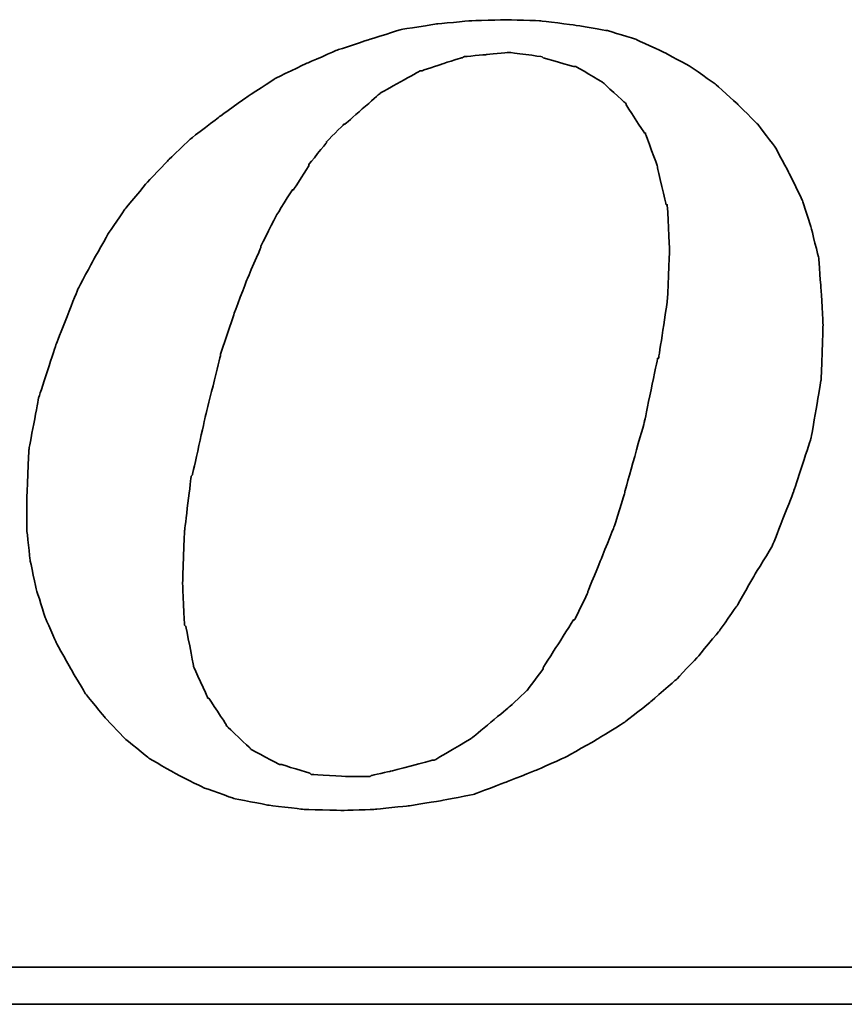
# Model space of a CAD drawing. Extents: x -381 to 2037, y -503 to 705.
# Tile 49 of 55: x -137.81 to -134.61, y 66.8 to 70.63. Entities that reach past the tile are written whole.
import ezdxf

# ---------------------------------------------------------------- set-up
doc = ezdxf.new("R2010")
doc.units = 0
doc.header["$LTSCALE"] = 2
doc.header["$MEASUREMENT"] = 0
doc.layers.add('CHA', color=7, linetype='Continuous')
doc.layers.add('layer 1', color=7, linetype='Continuous')

# ---------------------------------------------------------------- blocks, each defined once
blk = doc.blocks.new('TBI MOTION logo(完整正式版)')
at = {"layer": 'layer 1', "color": 22, "lineweight": 35}
for points, knots in [([(35.79625, -6.98375), (35.79625, -6.98375), (36.23125, -7.43875), (36.23125, -7.43875), (36.23125, -7.43875), (36.23125, -7.43875), (36.75625, -7.87125), (36.75625, -7.87125), (36.75625, -7.87125), (36.75625, -7.87125), (37.33125, -8.20375), (37.33125, -8.20375), (37.33125, -8.20375), (37.33125, -8.20375), (37.95625, -8.51875), (37.95625, -8.51875), (37.95625, -8.51875), (37.95625, -8.51875), (38.62625, -8.75875), (38.62625, -8.75875), (38.62625, -8.75875), (38.62625, -8.75875), (39.37125, -8.90375), (39.37125, -8.90375), (39.37125, -8.90375), (39.37125, -8.90375), (40.14125, -8.99875), (40.14125, -8.99875), (40.14125, -8.99875), (40.14125, -8.99875), (41.02625, -9.02375), (41.02625, -9.02375), (41.02625, -9.02375), (41.02625, -9.02375), (41.74625, -8.99875), (41.74625, -8.99875), (41.74625, -8.99875), (41.74625, -8.99875), (42.46625, -8.92375), (42.46625, -8.92375), (42.46625, -8.92375), (42.46625, -8.92375), (43.21125, -8.80625), (43.21125, -8.80625), (43.21125, -8.80625), (43.21125, -8.80625), (43.93125, -8.66375), (43.93125, -8.66375), (43.93125, -8.66375), (43.93125, -8.66375), (44.62625, -8.39875), (44.62625, -8.39875), (44.62625, -8.39875), (44.62625, -8.39875), (45.29625, -8.13375), (45.29625, -8.13375), (45.29625, -8.13375), (45.29625, -8.13375), (45.94625, -7.84375), (45.94625, -7.84375), (45.94625, -7.84375), (45.94625, -7.84375), (46.61625, -7.46375), (46.61625, -7.46375), (46.61625, -7.46375), (46.61625, -7.46375), (47.24125, -7.07875), (47.24125, -7.07875), (47.24125, -7.07875), (47.24125, -7.07875), (47.81625, -6.62375), (47.81625, -6.62375), (47.81625, -6.62375), (47.81625, -6.62375), (48.36875, -6.14375), (48.36875, -6.14375), (48.36875, -6.14375), (48.36875, -6.14375), (48.84625, -5.64125), (48.84625, -5.64125), (48.84625, -5.64125), (48.84625, -5.64125), (49.32625, -5.06375), (49.32625, -5.06375), (49.32625, -5.06375), (49.32625, -5.06375), (49.71125, -4.51374), (49.71125, -4.51374), (49.71125, -4.51374), (49.71125, -4.51374), (50.09625, -3.83874), (50.09625, -3.83874), (50.09625, -3.83874), (50.09625, -3.83874), (50.48125, -3.21374), (50.48125, -3.21374), (50.48125, -3.21374), (50.48125, -3.21374), (50.96125, -1.99125), (50.96125, -1.99125), (50.96125, -1.99125), (50.96125, -1.99125), (51.34375, -0.81875), (51.34375, -0.81875), (51.34375, -0.81875), (51.34375, -0.81875), (51.56125, 0.45624), (51.56125, 0.45624), (51.56125, 0.45624), (51.56125, 0.45624), (51.60625, 1.67624), (51.60625, 1.67624), (51.60625, 1.67624), (51.60625, 1.67624), (51.56125, 2.44625), (51.56125, 2.44625), (51.56125, 2.44625), (51.56125, 2.44625), (51.51125, 3.14125), (51.51125, 3.14125), (51.51125, 3.14125), (51.51125, 3.14125), (51.34375, 3.81125), (51.34375, 3.81125), (51.34375, 3.81125), (51.34375, 3.81125), (51.15125, 4.41125), (51.15125, 4.41125), (51.15125, 4.41125), (51.15125, 4.41125), (50.86125, 5.01125), (50.86125, 5.01125), (50.86125, 5.01125), (50.86125, 5.01125), (50.55125, 5.58875), (50.55125, 5.58875), (50.55125, 5.58875), (50.55125, 5.58875), (50.16625, 6.09125), (50.16625, 6.09125), (50.16625, 6.09125), (50.16625, 6.09125), (49.71125, 6.54875), (49.71125, 6.54875), (49.71125, 6.54875), (49.71125, 6.54875), (49.23125, 6.98125), (49.23125, 6.98125), (49.23125, 6.98125), (49.23125, 6.98125), (48.67875, 7.36625), (48.67875, 7.36625), (48.67875, 7.36625), (48.67875, 7.36625), (48.10375, 7.67625), (48.10375, 7.67625), (48.10375, 7.67625), (48.10375, 7.67625), (47.48125, 7.96375), (47.48125, 7.96375), (47.48125, 7.96375), (47.48125, 7.96375), (46.85625, 8.15625), (46.85625, 8.15625), (46.85625, 8.15625), (46.85625, 8.15625), (46.13625, 8.27624), (46.13625, 8.27624), (46.13625, 8.27624), (46.13625, 8.27624), (45.39125, 8.37125), (45.39125, 8.37125), (45.39125, 8.37125), (45.39125, 8.37125), (44.62625, 8.39624), (44.62625, 8.39624), (44.62625, 8.39624), (44.62625, 8.39624), (43.83625, 8.37125), (43.83625, 8.37125), (43.83625, 8.37125), (43.83625, 8.37125), (43.09125, 8.30125), (43.09125, 8.30125), (43.09125, 8.30125), (43.09125, 8.30125), (42.32125, 8.18125), (42.32125, 8.18125), (42.32125, 8.18125), (42.32125, 8.18125), (41.62875, 7.96375), (41.62875, 7.96375), (41.62875, 7.96375), (41.62875, 7.96375), (40.90625, 7.72625), (40.90625, 7.72625), (40.90625, 7.72625), (40.90625, 7.72625), (40.23624, 7.43625), (40.23624, 7.43625), (40.23624, 7.43625), (40.23624, 7.43625), (39.54124, 7.10125), (39.54124, 7.10125), (39.54124, 7.10125), (39.54124, 7.10125), (38.91625, 6.69125), (38.91625, 6.69125), (38.91625, 6.69125), (38.91625, 6.69125), (38.31625, 6.26125), (38.31625, 6.26125), (38.31625, 6.26125), (38.31625, 6.26125), (37.69125, 5.78125), (37.69125, 5.78125), (37.69125, 5.78125), (37.69125, 5.78125), (37.18625, 5.30125), (37.18625, 5.30125), (37.18625, 5.30125), (37.18625, 5.30125), (36.70625, 4.79624), (36.70625, 4.79624), (36.70625, 4.79624), (36.70625, 4.79624), (36.23125, 4.22125), (36.23125, 4.22125), (36.23125, 4.22125), (36.23125, 4.22125), (35.87124, 3.69375), (35.87124, 3.69375), (35.87124, 3.69375), (35.87124, 3.69375), (35.53125, 3.09125), (35.53125, 3.09125), (35.53125, 3.09125), (35.53125, 3.09125), (35.19875, 2.47125), (35.19875, 2.47125), (35.19875, 2.47125), (35.19875, 2.47125), (34.71625, 1.24625), (34.71625, 1.24625), (34.71625, 1.24625), (34.71625, 1.24625), (34.33125, 0.06874), (34.33125, 0.06874), (34.33125, 0.06874), (34.33125, 0.06874), (34.11625, -1.07875), (34.11625, -1.07875), (34.11625, -1.07875), (34.11625, -1.07875), (34.07125, -2.15875), (34.07125, -2.15875), (34.07125, -2.15875), (34.07125, -2.15875), (34.07125, -2.85375), (34.07125, -2.85375), (34.07125, -2.85375), (34.07125, -2.85375), (34.14125, -3.50375), (34.14125, -3.50375), (34.14125, -3.50375), (34.14125, -3.50375), (34.28625, -4.17375), (34.28625, -4.17375), (34.28625, -4.17375), (34.28625, -4.17375), (34.47625, -4.77624), (34.47625, -4.77624), (34.47625, -4.77624), (34.47625, -4.77624), (34.71625, -5.32625), (34.71625, -5.32625), (34.71625, -5.32625), (34.71625, -5.32625), (35.05375, -5.92875), (35.05375, -5.92875), (35.05375, -5.92875), (35.05375, -5.92875), (35.36375, -6.45375), (35.36375, -6.45375), (35.36375, -6.45375), (35.36375, -6.45375), (35.79625, -6.98375), (35.79625, -6.98375)], [0, 0, 0, 0, 0.01388889, 0.01388889, 0.01388889, 0.0138889, 0.02777778, 0.02777778, 0.02777778, 0.02777779, 0.04166667, 0.04166667, 0.04166667, 0.04166668, 0.05555556, 0.05555556, 0.05555556, 0.05555557, 0.06944444, 0.06944444, 0.06944444, 0.06944445, 0.08333333, 0.08333333, 0.08333333, 0.08333334, 0.09722222, 0.09722222, 0.09722222, 0.09722223, 0.11111111, 0.11111111, 0.11111111, 0.11111112, 0.125, 0.125, 0.125, 0.12500001, 0.13888889, 0.13888889, 0.13888889, 0.1388889, 0.15277778, 0.15277778, 0.15277778, 0.15277779, 0.16666667, 0.16666667, 0.16666667, 0.16666668, 0.18055556, 0.18055556, 0.18055556, 0.18055557, 0.19444444, 0.19444444, 0.19444444, 0.19444445, 0.20833333, 0.20833333, 0.20833333, 0.20833334, 0.22222222, 0.22222222, 0.22222222, 0.22222223, 0.23611111, 0.23611111, 0.23611111, 0.23611112, 0.25, 0.25, 0.25, 0.25000001, 0.26388889, 0.26388889, 0.26388889, 0.2638889, 0.27777778, 0.27777778, 0.27777778, 0.27777779, 0.29166667, 0.29166667, 0.29166667, 0.29166668, 0.30555556, 0.30555556, 0.30555556, 0.30555557, 0.31944444, 0.31944444, 0.31944444, 0.31944445, 0.33333333, 0.33333333, 0.33333333, 0.33333334, 0.34722222, 0.34722222, 0.34722222, 0.34722223, 0.36111111, 0.36111111, 0.36111111, 0.36111112, 0.375, 0.375, 0.375, 0.37500001, 0.38888889, 0.38888889, 0.38888889, 0.3888889, 0.40277778, 0.40277778, 0.40277778, 0.40277779, 0.41666667, 0.41666667, 0.41666667, 0.41666668, 0.43055556, 0.43055556, 0.43055556, 0.43055557, 0.44444444, 0.44444444, 0.44444444, 0.44444445, 0.45833333, 0.45833333, 0.45833333, 0.45833334, 0.47222222, 0.47222222, 0.47222222, 0.47222223, 0.48611111, 0.48611111, 0.48611111, 0.48611112, 0.5, 0.5, 0.5, 0.50000001, 0.51388889, 0.51388889, 0.51388889, 0.5138889, 0.52777778, 0.52777778, 0.52777778, 0.52777779, 0.54166667, 0.54166667, 0.54166667, 0.54166668, 0.55555556, 0.55555556, 0.55555556, 0.55555557, 0.56944444, 0.56944444, 0.56944444, 0.56944445, 0.58333333, 0.58333333, 0.58333333, 0.58333334, 0.59722222, 0.59722222, 0.59722222, 0.59722223, 0.61111111, 0.61111111, 0.61111111, 0.61111112, 0.625, 0.625, 0.625, 0.62500001, 0.63888889, 0.63888889, 0.63888889, 0.6388889, 0.65277778, 0.65277778, 0.65277778, 0.65277779, 0.66666667, 0.66666667, 0.66666667, 0.66666668, 0.68055556, 0.68055556, 0.68055556, 0.68055557, 0.69444444, 0.69444444, 0.69444444, 0.69444445, 0.70833333, 0.70833333, 0.70833333, 0.70833334, 0.72222222, 0.72222222, 0.72222222, 0.72222223, 0.73611111, 0.73611111, 0.73611111, 0.73611112, 0.75, 0.75, 0.75, 0.75000001, 0.76388889, 0.76388889, 0.76388889, 0.7638889, 0.77777778, 0.77777778, 0.77777778, 0.77777779, 0.79166667, 0.79166667, 0.79166667, 0.79166668, 0.80555556, 0.80555556, 0.80555556, 0.80555557, 0.81944444, 0.81944444, 0.81944444, 0.81944445, 0.83333333, 0.83333333, 0.83333333, 0.83333334, 0.84722222, 0.84722222, 0.84722222, 0.84722223, 0.86111111, 0.86111111, 0.86111111, 0.86111112, 0.875, 0.875, 0.875, 0.87500001, 0.88888889, 0.88888889, 0.88888889, 0.8888889, 0.90277778, 0.90277778, 0.90277778, 0.90277779, 0.91666667, 0.91666667, 0.91666667, 0.91666668, 0.93055556, 0.93055556, 0.93055556, 0.93055557, 0.94444444, 0.94444444, 0.94444444, 0.94444445, 0.95833333, 0.95833333, 0.95833333, 0.95833334, 0.97222222, 0.97222222, 0.97222222, 0.97222223, 0.98611111, 0.98611111, 0.98611111, 0.98611112, 1, 1, 1, 1]), ([(38.33875, 1.03124), (38.33875, 1.03124), (38.62625, 1.89625), (38.62625, 1.89625), (38.62625, 1.89625), (38.62625, 1.89625), (38.91625, 2.66375), (38.91625, 2.66375), (38.91625, 2.66375), (38.91625, 2.66375), (39.22625, 3.38125), (39.22625, 3.38125), (39.22625, 3.38125), (39.22625, 3.38125), (39.22625, 3.40624), (39.22625, 3.40624), (39.22625, 3.40624), (39.22625, 3.40624), (39.56124, 4.07624), (39.56124, 4.07624), (39.56124, 4.07624), (39.56124, 4.07624), (39.92125, 4.65125), (39.92125, 4.65125), (39.92125, 4.65125), (39.92125, 4.65125), (39.94625, 4.65125), (39.94625, 4.65125), (39.94625, 4.65125), (39.94625, 4.65125), (40.28125, 5.17875), (40.28125, 5.17875), (40.28125, 5.17875), (40.28125, 5.17875), (40.28125, 5.20375), (40.28125, 5.20375), (40.28125, 5.20375), (40.28125, 5.20375), (40.66875, 5.68625), (40.66875, 5.68625), (40.66875, 5.68625), (40.66875, 5.68625), (40.66875, 5.70625), (40.66875, 5.70625), (40.66875, 5.70625), (40.66875, 5.70625), (41.05124, 6.09125), (41.05124, 6.09125), (41.05124, 6.09125), (41.05124, 6.09125), (41.07625, 6.09125), (41.07625, 6.09125), (41.07625, 6.09125), (41.07625, 6.09125), (41.84125, 6.76625), (41.84125, 6.76625), (41.84125, 6.76625), (41.84125, 6.76625), (41.86625, 6.78625), (41.86625, 6.78625), (41.86625, 6.78625), (41.86625, 6.78625), (42.73125, 7.26624), (42.73125, 7.26624), (42.73125, 7.26624), (42.73125, 7.26624), (42.75625, 7.26624), (42.75625, 7.26624), (42.75625, 7.26624), (42.75625, 7.26624), (43.18625, 7.41125), (43.18625, 7.41125), (43.18625, 7.41125), (43.18625, 7.41125), (43.64125, 7.55625), (43.64125, 7.55625), (43.64125, 7.55625), (43.64125, 7.55625), (43.66625, 7.55625), (43.66625, 7.55625), (43.66625, 7.55625), (43.66625, 7.55625), (43.69125, 7.58124), (43.69125, 7.58124), (43.69125, 7.58124), (43.69125, 7.58124), (44.19125, 7.62625), (44.19125, 7.62625), (44.19125, 7.62625), (44.19125, 7.62625), (44.67125, 7.67625), (44.67125, 7.67625), (44.67125, 7.67625), (44.67125, 7.67625), (44.69625, 7.67625), (44.69625, 7.67625), (44.69625, 7.67625), (44.69625, 7.67625), (45.41875, 7.58124), (45.41875, 7.58124), (45.41875, 7.58124), (45.41875, 7.58124), (45.44125, 7.55625), (45.44125, 7.55625), (45.44125, 7.55625), (45.44125, 7.55625), (46.11125, 7.36625), (46.11125, 7.36625), (46.11125, 7.36625), (46.11125, 7.36625), (46.13625, 7.36625), (46.13625, 7.36625), (46.13625, 7.36625), (46.13625, 7.36625), (46.15875, 7.36625), (46.15875, 7.36625), (46.15875, 7.36625), (46.15875, 7.36625), (46.73625, 7.02624), (46.73625, 7.02624), (46.73625, 7.02624), (46.73625, 7.02624), (46.76125, 7.00624), (46.76125, 7.00624), (46.76125, 7.00624), (46.76125, 7.00624), (47.24125, 6.57124), (47.24125, 6.57124), (47.24125, 6.57124), (47.24125, 6.57124), (47.26625, 6.54875), (47.26625, 6.54875), (47.26625, 6.54875), (47.26625, 6.54875), (47.26625, 6.52375), (47.26625, 6.52375), (47.26625, 6.52375), (47.26625, 6.52375), (47.67375, 5.89875), (47.67375, 5.89875), (47.67375, 5.89875), (47.67375, 5.89875), (47.69625, 5.89875), (47.69625, 5.89875), (47.69625, 5.89875), (47.69625, 5.89875), (47.69625, 5.87625), (47.69625, 5.87625), (47.69625, 5.87625), (47.69625, 5.87625), (47.96125, 5.15625), (47.96125, 5.15625), (47.96125, 5.15625), (47.96125, 5.15625), (47.96125, 5.13125), (47.96125, 5.13125), (47.96125, 5.13125), (47.96125, 5.13125), (48.15125, 4.31875), (48.15125, 4.31875), (48.15125, 4.31875), (48.15125, 4.31875), (48.17625, 4.31875), (48.17625, 4.31875), (48.17625, 4.31875), (48.17625, 4.31875), (48.17625, 4.29125), (48.17625, 4.29125), (48.17625, 4.29125), (48.17625, 4.29125), (48.22625, 3.33125), (48.22625, 3.33125), (48.22625, 3.33125), (48.22625, 3.33125), (48.22625, 3.30875), (48.22625, 3.30875), (48.22625, 3.30875), (48.22625, 3.30875), (48.17625, 2.20624), (48.17625, 2.20624), (48.17625, 2.20624), (48.17625, 2.20624), (48.17625, 2.18124), (48.17625, 2.18124), (48.17625, 2.18124), (48.17625, 2.18124), (47.98375, 0.93624), (47.98375, 0.93624), (47.98375, 0.93624), (47.98375, 0.93624), (47.96125, 0.93624), (47.96125, 0.93624), (47.96125, 0.93624), (47.96125, 0.93624), (47.67375, -0.45874), (47.67375, -0.45874), (47.67375, -0.45874), (47.67375, -0.45874), (47.24125, -1.99125), (47.24125, -1.99125), (47.24125, -1.99125), (47.24125, -1.99125), (47.24125, -2.01874), (47.24125, -2.01874), (47.24125, -2.01874), (47.24125, -2.01874), (47.00125, -2.78375), (47.00125, -2.78375), (47.00125, -2.78375), (47.00125, -2.78375), (46.71125, -3.50375), (46.71125, -3.50375), (46.71125, -3.50375), (46.71125, -3.50375), (46.42625, -4.19875), (46.42625, -4.19875), (46.42625, -4.19875), (46.42625, -4.19875), (46.42625, -4.22375), (46.42625, -4.22375), (46.42625, -4.22375), (46.42625, -4.22375), (46.13625, -4.82374), (46.13625, -4.82374), (46.13625, -4.82374), (46.13625, -4.82374), (46.11125, -4.82374), (46.11125, -4.82374), (46.11125, -4.82374), (46.11125, -4.82374), (45.77625, -5.35125), (45.77625, -5.35125), (45.77625, -5.35125), (45.77625, -5.35125), (45.44125, -5.87875), (45.44125, -5.87875), (45.44125, -5.87875), (45.44125, -5.87875), (45.44125, -5.90375), (45.44125, -5.90375), (45.44125, -5.90375), (45.44125, -5.90375), (45.10625, -6.35875), (45.10625, -6.35875), (45.10625, -6.35875), (45.10625, -6.35875), (45.08125, -6.38375), (45.08125, -6.38375), (45.08125, -6.38375), (45.08125, -6.38375), (44.69625, -6.74375), (44.69625, -6.74375), (44.69625, -6.74375), (44.69625, -6.74375), (43.88375, -7.41625), (43.88375, -7.41625), (43.88375, -7.41625), (43.88375, -7.41625), (43.85625, -7.43875), (43.85625, -7.43875), (43.85625, -7.43875), (43.85625, -7.43875), (43.04125, -7.91875), (43.04125, -7.91875), (43.04125, -7.91875), (43.04125, -7.91875), (43.01625, -7.91875), (43.01625, -7.91875), (43.01625, -7.91875), (43.01625, -7.91875), (42.99625, -7.91875), (42.99625, -7.91875), (42.99625, -7.91875), (42.99625, -7.91875), (42.08125, -8.15875), (42.08125, -8.15875), (42.08125, -8.15875), (42.08125, -8.15875), (41.65125, -8.25625), (41.65125, -8.25625), (41.65125, -8.25625), (41.65125, -8.25625), (41.62875, -8.27875), (41.62875, -8.27875), (41.62875, -8.27875), (41.62875, -8.27875), (41.60125, -8.27875), (41.60125, -8.27875), (41.60125, -8.27875), (41.60125, -8.27875), (41.12125, -8.27875), (41.12125, -8.27875), (41.12125, -8.27875), (41.12125, -8.27875), (40.35624, -8.23125), (40.35624, -8.23125), (40.35624, -8.23125), (40.35624, -8.23125), (40.33125, -8.23125), (40.33125, -8.23125), (40.33125, -8.23125), (40.33125, -8.23125), (40.30625, -8.20375), (40.30625, -8.20375), (40.30625, -8.20375), (40.30625, -8.20375), (39.68375, -8.01375), (39.68375, -8.01375), (39.68375, -8.01375), (39.68375, -8.01375), (39.66124, -8.01375), (39.66124, -8.01375), (39.66124, -8.01375), (39.66124, -8.01375), (39.63625, -8.01375), (39.63625, -8.01375), (39.63625, -8.01375), (39.63625, -8.01375), (39.01125, -7.67875), (39.01125, -7.67875), (39.01125, -7.67875), (39.01125, -7.67875), (38.98875, -7.65375), (38.98875, -7.65375), (38.98875, -7.65375), (38.98875, -7.65375), (38.48625, -7.17375), (38.48625, -7.17375), (38.48625, -7.17375), (38.48625, -7.17375), (38.45875, -7.14875), (38.45875, -7.14875), (38.45875, -7.14875), (38.45875, -7.14875), (38.45875, -7.12875), (38.45875, -7.12875), (38.45875, -7.12875), (38.45875, -7.12875), (38.07625, -6.54875), (38.07625, -6.54875), (38.07625, -6.54875), (38.07625, -6.54875), (38.05125, -6.54875), (38.05125, -6.54875), (38.05125, -6.54875), (38.05125, -6.54875), (38.05125, -6.52875), (38.05125, -6.52875), (38.05125, -6.52875), (38.05125, -6.52875), (37.74125, -5.85375), (37.74125, -5.85375), (37.74125, -5.85375), (37.74125, -5.85375), (37.74125, -5.82875), (37.74125, -5.82875), (37.74125, -5.82875), (37.74125, -5.82875), (37.57375, -4.96875), (37.57375, -4.96875), (37.57375, -4.96875), (37.57375, -4.96875), (37.54625, -4.94375), (37.54625, -4.94375), (37.54625, -4.94375), (37.54625, -4.94375), (37.50125, -4.03375), (37.50125, -4.03375), (37.50125, -4.03375), (37.50125, -4.03375), (37.50125, -4.00875), (37.50125, -4.00875), (37.50125, -4.00875), (37.50125, -4.00875), (37.54625, -2.85375), (37.54625, -2.85375), (37.54625, -2.85375), (37.54625, -2.85375), (37.69125, -1.65875), (37.69125, -1.65875), (37.69125, -1.65875), (37.69125, -1.65875), (37.71624, -1.63375), (37.71624, -1.63375), (37.71624, -1.63375), (37.71624, -1.63375), (38.00375, -0.33875), (38.00375, -0.33875), (38.00375, -0.33875), (38.00375, -0.33875), (38.33875, 1.00624), (38.33875, 1.00624), (38.33875, 1.00624), (38.33875, 1.00624), (38.33875, 1.03124), (38.33875, 1.03124)], [0, 0, 0, 0, 0.01010101, 0.01010101, 0.01010101, 0.01010102, 0.02020202, 0.02020202, 0.02020202, 0.02020203, 0.03030303, 0.03030303, 0.03030303, 0.03030304, 0.04040404, 0.04040404, 0.04040404, 0.04040405, 0.05050505, 0.05050505, 0.05050505, 0.05050506, 0.06060606, 0.06060606, 0.06060606, 0.06060607, 0.07070707, 0.07070707, 0.07070707, 0.07070708, 0.08080808, 0.08080808, 0.08080808, 0.08080809, 0.09090909, 0.09090909, 0.09090909, 0.0909091, 0.1010101, 0.1010101, 0.1010101, 0.10101011, 0.11111111, 0.11111111, 0.11111111, 0.11111112, 0.12121212, 0.12121212, 0.12121212, 0.12121213, 0.13131313, 0.13131313, 0.13131313, 0.13131314, 0.14141414, 0.14141414, 0.14141414, 0.14141415, 0.15151515, 0.15151515, 0.15151515, 0.15151516, 0.16161616, 0.16161616, 0.16161616, 0.16161617, 0.17171717, 0.17171717, 0.17171717, 0.17171718, 0.18181818, 0.18181818, 0.18181818, 0.18181819, 0.19191919, 0.19191919, 0.19191919, 0.1919192, 0.2020202, 0.2020202, 0.2020202, 0.20202021, 0.21212121, 0.21212121, 0.21212121, 0.21212122, 0.22222222, 0.22222222, 0.22222222, 0.22222223, 0.23232323, 0.23232323, 0.23232323, 0.23232324, 0.24242424, 0.24242424, 0.24242424, 0.24242425, 0.25252525, 0.25252525, 0.25252525, 0.25252526, 0.26262626, 0.26262626, 0.26262626, 0.26262627, 0.27272727, 0.27272727, 0.27272727, 0.27272728, 0.28282828, 0.28282828, 0.28282828, 0.28282829, 0.29292929, 0.29292929, 0.29292929, 0.2929293, 0.3030303, 0.3030303, 0.3030303, 0.30303031, 0.31313131, 0.31313131, 0.31313131, 0.31313132, 0.32323232, 0.32323232, 0.32323232, 0.32323233, 0.33333333, 0.33333333, 0.33333333, 0.33333334, 0.34343434, 0.34343434, 0.34343434, 0.34343435, 0.35353535, 0.35353535, 0.35353535, 0.35353536, 0.36363636, 0.36363636, 0.36363636, 0.36363637, 0.37373737, 0.37373737, 0.37373737, 0.37373738, 0.38383838, 0.38383838, 0.38383838, 0.38383839, 0.39393939, 0.39393939, 0.39393939, 0.3939394, 0.4040404, 0.4040404, 0.4040404, 0.40404041, 0.41414141, 0.41414141, 0.41414141, 0.41414142, 0.42424242, 0.42424242, 0.42424242, 0.42424243, 0.43434343, 0.43434343, 0.43434343, 0.43434344, 0.44444444, 0.44444444, 0.44444444, 0.44444445, 0.45454545, 0.45454545, 0.45454545, 0.45454546, 0.46464646, 0.46464646, 0.46464646, 0.46464647, 0.47474747, 0.47474747, 0.47474747, 0.47474748, 0.48484848, 0.48484848, 0.48484848, 0.48484849, 0.49494949, 0.49494949, 0.49494949, 0.4949495, 0.50505051, 0.50505051, 0.50505051, 0.50505052, 0.51515152, 0.51515152, 0.51515152, 0.51515153, 0.52525253, 0.52525253, 0.52525253, 0.52525254, 0.53535354, 0.53535354, 0.53535354, 0.53535355, 0.54545455, 0.54545455, 0.54545455, 0.54545456, 0.55555556, 0.55555556, 0.55555556, 0.55555557, 0.56565657, 0.56565657, 0.56565657, 0.56565658, 0.57575758, 0.57575758, 0.57575758, 0.57575759, 0.58585859, 0.58585859, 0.58585859, 0.5858586, 0.5959596, 0.5959596, 0.5959596, 0.59595961, 0.60606061, 0.60606061, 0.60606061, 0.60606062, 0.61616162, 0.61616162, 0.61616162, 0.61616163, 0.62626263, 0.62626263, 0.62626263, 0.62626264, 0.63636364, 0.63636364, 0.63636364, 0.63636365, 0.64646465, 0.64646465, 0.64646465, 0.64646466, 0.65656566, 0.65656566, 0.65656566, 0.65656567, 0.66666667, 0.66666667, 0.66666667, 0.66666668, 0.67676768, 0.67676768, 0.67676768, 0.67676769, 0.68686869, 0.68686869, 0.68686869, 0.6868687, 0.6969697, 0.6969697, 0.6969697, 0.69696971, 0.70707071, 0.70707071, 0.70707071, 0.70707072, 0.71717172, 0.71717172, 0.71717172, 0.71717173, 0.72727273, 0.72727273, 0.72727273, 0.72727274, 0.73737374, 0.73737374, 0.73737374, 0.73737375, 0.74747475, 0.74747475, 0.74747475, 0.74747476, 0.75757576, 0.75757576, 0.75757576, 0.75757577, 0.76767677, 0.76767677, 0.76767677, 0.76767678, 0.77777778, 0.77777778, 0.77777778, 0.77777779, 0.78787879, 0.78787879, 0.78787879, 0.7878788, 0.7979798, 0.7979798, 0.7979798, 0.79797981, 0.80808081, 0.80808081, 0.80808081, 0.80808082, 0.81818182, 0.81818182, 0.81818182, 0.81818183, 0.82828283, 0.82828283, 0.82828283, 0.82828284, 0.83838384, 0.83838384, 0.83838384, 0.83838385, 0.84848485, 0.84848485, 0.84848485, 0.84848486, 0.85858586, 0.85858586, 0.85858586, 0.85858587, 0.86868687, 0.86868687, 0.86868687, 0.86868688, 0.87878788, 0.87878788, 0.87878788, 0.87878789, 0.88888889, 0.88888889, 0.88888889, 0.8888889, 0.8989899, 0.8989899, 0.8989899, 0.89898991, 0.90909091, 0.90909091, 0.90909091, 0.90909092, 0.91919192, 0.91919192, 0.91919192, 0.91919193, 0.92929293, 0.92929293, 0.92929293, 0.92929294, 0.93939394, 0.93939394, 0.93939394, 0.93939395, 0.94949495, 0.94949495, 0.94949495, 0.94949496, 0.95959596, 0.95959596, 0.95959596, 0.95959597, 0.96969697, 0.96969697, 0.96969697, 0.96969698, 0.97979798, 0.97979798, 0.97979798, 0.97979799, 0.98989899, 0.98989899, 0.98989899, 0.989899, 1, 1, 1, 1]), ([(75.90875, -9.47875), (75.90875, -9.47875), (75.90875, -12.28625), (75.90875, -12.28625), (75.90875, -12.28625), (75.90875, -12.28625), (75.90875, -12.47875), (75.90875, -12.47875), (75.90875, -12.47875), (75.90875, -12.47875), (75.71625, -12.47875), (75.71625, -12.47875), (75.71625, -12.47875), (75.71625, -12.47875), (-88.32875, -12.47875), (-88.32875, -12.47875), (-88.32875, -12.47875), (-88.32875, -12.47875), (-88.32875, -13.29375), (-88.32875, -13.29375), (-88.32875, -13.29375), (-88.32875, -13.29375), (82.89125, -13.29375), (82.89125, -13.29375), (82.89125, -13.29375), (82.89125, -13.29375), (75.90875, -9.47875), (75.90875, -9.47875)], [0, 0, 0, 0, 0.14285714, 0.14285714, 0.14285714, 0.14285715, 0.28571429, 0.28571429, 0.28571429, 0.2857143, 0.42857143, 0.42857143, 0.42857143, 0.42857144, 0.57142857, 0.57142857, 0.57142857, 0.57142858, 0.71428571, 0.71428571, 0.71428571, 0.71428572, 0.85714286, 0.85714286, 0.85714286, 0.85714287, 1, 1, 1, 1])]:
    blk.add_open_spline(points, degree=3, knots=knots, dxfattribs=at)

msp = doc.modelspace()

# ---------------------------------------------------------------- block references
at = {"layer": 'CHA', "color": 0, "xscale": 0.1765387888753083, "yscale": 0.1765387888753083, "zscale": 0.1765387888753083}
msp.add_blockref('TBI MOTION logo(完整正式版)', (-143.8015, 69.1494), dxfattribs=at)

doc.saveas('drawing.dxf')
